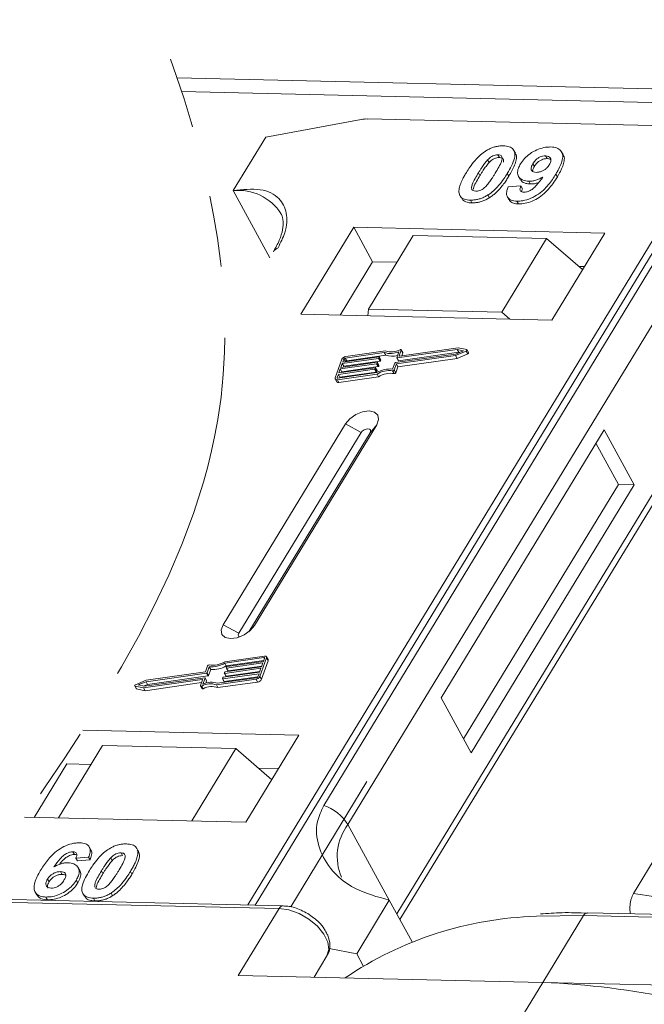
# Model space of a CAD drawing. Header units: millimetres. Extents: x 2145 to 3607, y 659 to 1692.
# Tile 76 of 85: x 3320 to 3349, y 1455 to 1500. Entities that reach past the tile are written whole.
import ezdxf

# ---------------------------------------------------------------- set-up
doc = ezdxf.new("R2010")
doc.units = ezdxf.units.MM
doc.linetypes.add('PHANTOM2', pattern=[31.75, 15.875, -3.175, 3.175, -3.175, 3.175, -3.175])

msp = doc.modelspace()

# ---------------------------------------------------------------- linework, layer by layer
at = {"color": 7, "linetype": 'Continuous', "lineweight": 15}
for p, q in [((3354.636, 1496.903), (3327.179, 1497.533)), ((3327.389, 1496.905), (3354.622, 1496.281)), ((3331.24, 1494.825), (3335.617, 1495.631)), ((3335.903, 1495.652), (3352.119, 1495.28)), ((3352.119, 1495.28), (3330.423, 1459.623)), ((3330.756, 1459.615), (3352.436, 1495.245)), ((3331.24, 1494.825), (3329.746, 1492.37)), ((3341.879, 1494.011), (3341.948, 1493.885)), ((3342.676, 1494.082), (3342.608, 1494.208)), ((3344.864, 1494.017), (3344.795, 1494.143)), ((3341.407, 1493.778), (3341.476, 1493.652)), ((3343.479, 1493.602), (3343.548, 1493.476)), ((3344.133, 1493.835), (3344.064, 1493.961)), ((3340.985, 1493.187), (3341.054, 1493.061)), ((3342.377, 1493.026), (3342.308, 1493.152)), ((3344.6, 1492.996), (3344.531, 1493.122)), ((3342.824, 1493.022), (3342.893, 1492.896)), ((3343.29, 1492.798), (3343.359, 1492.672)), ((3329.746, 1492.37), (3331.428, 1489.295)), ((3341.421, 1492.168), (3341.49, 1492.042)), ((3342.349, 1492.544), (3342.933, 1492.583)), ((3342.933, 1492.583), (3343.002, 1492.457)), ((3340.19, 1492.071), (3340.259, 1491.945)), ((3340.615, 1491.934), (3340.684, 1491.808)), ((3342.313, 1492.078), (3342.382, 1491.952)), ((3342.748, 1491.885), (3342.817, 1491.759)), ((3335.277, 1490.687), (3332.849, 1486.698)), ((3346.77, 1490.424), (3335.277, 1490.687)), ((3335.277, 1490.687), (3336.139, 1489.111)), ((3344.342, 1486.434), (3346.77, 1490.424)), ((3337.999, 1490.314), (3335.945, 1486.938)), ((3344.105, 1490.173), (3337.999, 1490.314)), ((3342.051, 1486.798), (3344.105, 1490.173)), ((3344.105, 1490.173), (3345.749, 1488.746)), ((3349.211, 1489.352), (3333.898, 1464.186)), ((3336.139, 1489.111), (3334.645, 1486.656)), ((3337.252, 1489.086), (3336.139, 1489.111)), ((3345.836, 1488.889), (3345.578, 1488.895)), ((3335.005, 1463.309), (3350.318, 1488.475)), ((3335.945, 1486.938), (3335.922, 1486.627)), ((3342.051, 1486.798), (3335.945, 1486.938)), ((3342.419, 1486.478), (3342.051, 1486.798)), ((3332.849, 1486.698), (3344.342, 1486.434)), ((3336.669, 1484.949), (3334.881, 1484.695)), ((3336.723, 1485.024), (3334.907, 1484.766)), ((3336.738, 1484.822), (3336.669, 1484.949)), ((3337.242, 1484.71), (3337.341, 1484.984)), ((3340.018, 1485.088), (3337.259, 1484.696)), ((3337.328, 1484.57), (3340.087, 1484.961)), ((3337.36, 1484.794), (3337.452, 1485.051)), ((3340.063, 1485.161), (3337.376, 1484.78)), ((3337.52, 1484.943), (3337.451, 1485.069)), ((3337.452, 1485.051), (3337.521, 1484.925)), ((3339.935, 1484.806), (3340.427, 1485.014)), ((3339.942, 1484.875), (3340.304, 1485.027)), ((3340.304, 1485.027), (3340.018, 1485.088)), ((3340.087, 1484.961), (3340.018, 1485.088)), ((3340.45, 1485.079), (3340.063, 1485.161)), ((3340.087, 1484.961), (3340.128, 1484.953)), ((3340.427, 1485.014), (3340.496, 1484.887)), ((3340.535, 1484.942), (3340.466, 1485.068)), ((3334.731, 1484.64), (3334.426, 1483.789)), ((3334.683, 1484.263), (3336.343, 1484.498)), ((3336.407, 1484.676), (3334.746, 1484.44)), ((3334.772, 1484.511), (3336.432, 1484.747)), ((3334.823, 1484.653), (3334.772, 1484.511)), ((3334.815, 1484.314), (3336.476, 1484.55)), ((3334.891, 1484.528), (3334.823, 1484.653)), ((3334.881, 1484.695), (3334.95, 1484.569)), ((3334.95, 1484.569), (3336.738, 1484.822)), ((3336.428, 1484.367), (3336.359, 1484.493)), ((3336.476, 1484.55), (3336.407, 1484.676)), ((3336.449, 1484.732), (3336.436, 1484.697)), ((3336.505, 1484.571), (3336.436, 1484.697)), ((3336.517, 1484.615), (3336.449, 1484.741)), ((3336.518, 1484.606), (3336.449, 1484.732)), ((3336.505, 1484.571), (3336.518, 1484.606)), ((3337.183, 1484.483), (3339.942, 1484.875)), ((3337.226, 1484.422), (3339.935, 1484.806)), ((3337.243, 1484.701), (3337.312, 1484.575)), ((3337.328, 1484.57), (3337.259, 1484.696)), ((3337.295, 1484.296), (3340.004, 1484.68)), ((3337.367, 1484.78), (3337.36, 1484.794)), ((3337.474, 1484.793), (3337.521, 1484.925)), ((3340.004, 1484.68), (3339.935, 1484.806)), ((3340.004, 1484.68), (3340.496, 1484.887)), ((3336.228, 1484.179), (3334.568, 1483.943)), ((3334.594, 1484.014), (3336.254, 1484.25)), ((3334.657, 1484.192), (3334.594, 1484.014)), ((3334.637, 1483.817), (3336.297, 1484.053)), ((3336.318, 1484.427), (3334.657, 1484.192)), ((3334.726, 1484.066), (3334.657, 1484.192)), ((3334.746, 1484.44), (3334.683, 1484.263)), ((3334.714, 1484.031), (3334.726, 1484.066)), ((3334.726, 1484.066), (3336.387, 1484.301)), ((3334.815, 1484.314), (3334.746, 1484.44)), ((3334.803, 1484.28), (3334.815, 1484.314)), ((3336.297, 1484.053), (3336.228, 1484.179)), ((3336.27, 1484.236), (3336.258, 1484.2)), ((3336.327, 1484.074), (3336.258, 1484.2)), ((3336.339, 1484.119), (3336.27, 1484.245)), ((3336.27, 1484.236), (3336.339, 1484.11)), ((3336.387, 1484.301), (3336.318, 1484.427)), ((3336.327, 1484.074), (3336.339, 1484.11)), ((3336.36, 1484.484), (3336.347, 1484.448)), ((3336.416, 1484.322), (3336.347, 1484.448)), ((3336.429, 1484.358), (3336.36, 1484.484)), ((3336.416, 1484.322), (3336.429, 1484.358)), ((3337.05, 1484.106), (3337.119, 1483.98)), ((3337.055, 1484.188), (3337.153, 1484.462)), ((3337.127, 1484.147), (3337.226, 1484.422)), ((3337.196, 1484.021), (3337.127, 1484.147)), ((3337.196, 1484.021), (3337.295, 1484.296)), ((3337.295, 1484.296), (3337.226, 1484.422)), ((3352.56, 1484.377), (3337.247, 1459.212)), ((3334.427, 1483.734), (3334.496, 1483.608)), ((3334.568, 1483.943), (3334.517, 1483.802)), ((3334.517, 1483.802), (3334.533, 1483.773)), ((3334.525, 1483.702), (3336.341, 1483.96)), ((3334.594, 1483.576), (3334.525, 1483.702)), ((3334.55, 1483.773), (3336.338, 1484.026)), ((3334.637, 1483.817), (3334.568, 1483.943)), ((3334.594, 1483.576), (3336.41, 1483.833)), ((3334.625, 1483.783), (3334.637, 1483.817)), ((3336.41, 1483.833), (3336.341, 1483.96)), ((3337.39, 1458.951), (3352.594, 1483.936)), ((3334.889, 1481.672), (3329.287, 1472.465)), ((3330.724, 1472.432), (3336.326, 1481.639)), ((3334.889, 1481.672), (3335.61, 1481.282)), ((3336.326, 1481.639), (3336.019, 1481.272)), ((3346.742, 1481.4), (3339.272, 1469.124)), ((3348.121, 1478.878), (3346.742, 1481.4)), ((3335.61, 1481.282), (3330.008, 1472.075)), ((3330.467, 1472.148), (3336.019, 1481.272)), ((3347.403, 1478.895), (3346.368, 1480.786)), ((3340.307, 1467.232), (3347.403, 1478.895)), ((3340.651, 1466.602), (3348.121, 1478.878)), ((3348.121, 1478.878), (3347.403, 1478.895)), ((3330.008, 1472.075), (3329.287, 1472.465)), ((3330.724, 1472.432), (3330.535, 1472.206)), ((3331.18, 1471.032), (3329.364, 1470.774)), ((3331.155, 1470.961), (3329.367, 1470.707)), ((3331.181, 1470.913), (3331.155, 1470.961)), ((3331.347, 1470.873), (3331.278, 1471)), ((3328.578, 1470.586), (3328.479, 1470.311)), ((3328.65, 1470.545), (3328.551, 1470.271)), ((3328.719, 1470.419), (3328.65, 1470.545)), ((3329.436, 1470.581), (3329.367, 1470.707)), ((3329.387, 1470.306), (3331.047, 1470.542)), ((3329.434, 1470.498), (3329.447, 1470.533)), ((3329.436, 1470.581), (3331.149, 1470.824)), ((3331.111, 1470.719), (3329.451, 1470.483)), ((3329.476, 1470.554), (3331.137, 1470.79)), ((3329.52, 1470.357), (3331.06, 1470.576)), ((3330.973, 1470.093), (3331.279, 1470.945)), ((3331.042, 1469.967), (3331.348, 1470.819)), ((3331.047, 1470.542), (3331.111, 1470.719)), ((3331.137, 1470.79), (3331.188, 1470.932)), ((3331.279, 1470.945), (3331.348, 1470.819)), ((3328.522, 1470.25), (3325.763, 1469.858)), ((3328.479, 1470.311), (3325.77, 1469.927)), ((3325.832, 1469.732), (3328.591, 1470.124)), ((3328.591, 1470.124), (3328.522, 1470.25)), ((3328.62, 1470.145), (3328.551, 1470.271)), ((3328.62, 1470.145), (3328.719, 1470.419)), ((3330.933, 1470.222), (3329.273, 1469.987)), ((3329.298, 1470.058), (3330.958, 1470.293)), ((3329.342, 1469.86), (3330.881, 1470.079)), ((3329.345, 1470.249), (3329.358, 1470.285)), ((3329.345, 1470.24), (3329.414, 1470.114)), ((3331.022, 1470.471), (3329.362, 1470.235)), ((3329.431, 1470.109), (3329.362, 1470.235)), ((3329.431, 1470.109), (3330.971, 1470.327)), ((3329.435, 1470.488), (3329.504, 1470.362)), ((3329.52, 1470.357), (3329.451, 1470.483)), ((3330.882, 1470.08), (3330.933, 1470.222)), ((3330.958, 1470.293), (3331.022, 1470.471)), ((3331.042, 1469.967), (3330.973, 1470.093)), ((3325.239, 1469.665), (3325.308, 1469.539)), ((3325.254, 1469.654), (3325.642, 1469.572)), ((3325.323, 1469.528), (3325.254, 1469.654)), ((3325.77, 1469.927), (3325.278, 1469.72)), ((3325.763, 1469.858), (3325.401, 1469.706)), ((3325.401, 1469.706), (3325.686, 1469.646)), ((3325.642, 1469.572), (3328.329, 1469.954)), ((3325.646, 1469.654), (3325.832, 1469.732)), ((3325.686, 1469.646), (3328.446, 1470.037)), ((3325.711, 1469.446), (3328.3, 1469.814)), ((3325.832, 1469.732), (3325.763, 1469.858)), ((3328.345, 1469.939), (3328.253, 1469.682)), ((3328.254, 1469.664), (3328.322, 1469.538)), ((3328.376, 1469.534), (3328.307, 1469.66)), ((3328.342, 1469.93), (3328.329, 1469.954)), ((3328.462, 1470.023), (3328.364, 1469.749)), ((3328.531, 1469.906), (3328.462, 1470.032)), ((3328.531, 1469.897), (3328.462, 1470.023)), ((3328.494, 1469.792), (3328.531, 1469.897)), ((3328.981, 1469.71), (3330.798, 1469.968)), ((3329.05, 1469.584), (3328.981, 1469.71)), ((3329.035, 1469.785), (3330.823, 1470.038)), ((3329.05, 1469.584), (3330.867, 1469.841)), ((3329.256, 1470.001), (3329.269, 1470.037)), ((3329.256, 1469.992), (3329.325, 1469.866)), ((3329.342, 1469.86), (3329.273, 1469.987)), ((3330.798, 1469.968), (3330.867, 1469.841)), ((3325.323, 1469.528), (3325.711, 1469.446)), ((3325.711, 1469.446), (3325.642, 1469.572)), ((3339.272, 1469.124), (3340.651, 1466.602)), ((3332.764, 1467.406), (3322.864, 1467.633)), ((3330.336, 1463.416), (3332.764, 1467.406)), ((3323.769, 1466.928), (3321.753, 1463.613)), ((3323.769, 1466.928), (3329.875, 1466.788)), ((3327.858, 1463.473), (3329.875, 1466.788)), ((3329.875, 1466.788), (3331.519, 1465.361)), ((3322.133, 1466.094), (3320.639, 1463.639)), ((3323.246, 1466.068), (3322.133, 1466.094)), ((3331.83, 1465.871), (3330.906, 1465.893)), ((3335.878, 1465.28), (3332.385, 1459.541)), ((3320.188, 1463.649), (3330.336, 1463.416)), ((3335.005, 1463.309), (3336.902, 1459.843)), ((3322.408, 1462.063), (3322.477, 1461.937)), ((3323.23, 1462.151), (3323.161, 1462.278)), ((3324.612, 1462.013), (3324.681, 1461.887)), ((3325.292, 1462.274), (3325.286, 1462.285)), ((3325.364, 1462.154), (3325.433, 1462.028)), ((3348.087, 1460.141), (3349.208, 1461.982)), ((3323.126, 1461.812), (3322.542, 1461.773)), ((3322.542, 1461.773), (3322.611, 1461.647)), ((3322.611, 1461.647), (3323.195, 1461.686)), ((3323.126, 1461.812), (3323.195, 1461.686)), ((3324.209, 1461.653), (3324.14, 1461.779)), ((3321.843, 1461.151), (3321.912, 1461.025)), ((3322.721, 1461.205), (3322.652, 1461.331)), ((3323.717, 1461.186), (3323.786, 1461.06)), ((3325.043, 1461.156), (3325.112, 1461.03)), ((3321.244, 1460.806), (3321.313, 1460.68)), ((3322.564, 1460.765), (3322.633, 1460.639)), ((3320.679, 1460.215), (3320.748, 1460.089)), ((3322.866, 1460.149), (3322.935, 1460.023)), ((3324.154, 1460.17), (3324.223, 1460.043)), ((3317.445, 1459.792), (3331.854, 1459.461)), ((3332.036, 1459.586), (3317.536, 1459.918)), ((3321.173, 1459.985), (3321.242, 1459.859)), ((3323.348, 1459.935), (3323.416, 1459.809)), ((3336.902, 1459.843), (3335.408, 1457.387)), ((3336.902, 1459.843), (3337.944, 1457.937)), ((3331.854, 1459.461), (3329.986, 1456.392)), ((3380.163, 1458.481), (3345.98, 1459.266)), ((3343.638, 1459.103), (3345.797, 1459.141)), ((3343.93, 1456.072), (3345.797, 1459.141)), ((3345.797, 1459.141), (3379.98, 1458.357)), ((3334.145, 1457.629), (3335.408, 1457.387)), ((3334.047, 1457.285), (3333.455, 1456.312)), ((3333.455, 1456.312), (3334.047, 1457.285)), ((3335.408, 1457.387), (3335.707, 1456.84)), ((3329.986, 1456.392), (3343.93, 1456.072)), ((3343.93, 1456.072), (3342.249, 1453.31)), ((3357.873, 1455.752), (3343.93, 1456.072))]:
    msp.add_line(p, q, dxfattribs=at)
at = {"color": 7, "linetype": 'Continuous', "lineweight": 15, "flags": 128}
for points in [[(3337.398, 1485.073), (3337.41, 1485.078), (3337.421, 1485.08), (3337.432, 1485.08), (3337.441, 1485.078), (3337.448, 1485.073), (3337.452, 1485.067), (3337.453, 1485.059), (3337.452, 1485.051)], [(3340.45, 1485.079), (3340.46, 1485.075), (3340.466, 1485.069), (3340.468, 1485.06), (3340.467, 1485.05), (3340.461, 1485.04), (3340.452, 1485.03), (3340.44, 1485.021), (3340.427, 1485.014)], [(3340.496, 1484.887), (3340.509, 1484.894), (3340.521, 1484.903), (3340.53, 1484.914), (3340.535, 1484.924), (3340.537, 1484.934), (3340.535, 1484.942)], [(3336.343, 1484.498), (3336.347, 1484.499), (3336.351, 1484.498), (3336.355, 1484.497), (3336.357, 1484.495), (3336.359, 1484.493), (3336.36, 1484.49), (3336.36, 1484.487), (3336.36, 1484.484)], [(3336.432, 1484.747), (3336.437, 1484.747), (3336.44, 1484.746), (3336.444, 1484.745), (3336.447, 1484.744), (3336.448, 1484.741), (3336.449, 1484.739), (3336.45, 1484.735), (3336.449, 1484.732)], [(3337.259, 1484.696), (3337.255, 1484.695), (3337.251, 1484.696), (3337.247, 1484.697), (3337.245, 1484.699), (3337.243, 1484.701), (3337.242, 1484.704), (3337.242, 1484.707), (3337.242, 1484.71)], [(3337.376, 1484.78), (3337.372, 1484.779), (3337.368, 1484.78), (3337.364, 1484.781), (3337.362, 1484.783), (3337.36, 1484.785), (3337.359, 1484.788), (3337.359, 1484.791), (3337.36, 1484.794)], [(3336.254, 1484.25), (3336.258, 1484.25), (3336.262, 1484.25), (3336.266, 1484.249), (3336.268, 1484.247), (3336.27, 1484.245), (3336.271, 1484.242), (3336.271, 1484.239), (3336.27, 1484.236)], [(3334.525, 1483.702), (3334.499, 1483.7), (3334.475, 1483.702), (3334.455, 1483.709), (3334.439, 1483.719), (3334.427, 1483.733), (3334.421, 1483.749), (3334.421, 1483.768), (3334.426, 1483.789)], [(3334.517, 1483.802), (3334.516, 1483.795), (3334.516, 1483.788), (3334.518, 1483.783), (3334.522, 1483.778), (3334.527, 1483.775), (3334.534, 1483.773), (3334.542, 1483.772), (3334.55, 1483.773)], [(3336.326, 1481.639), (3336.414, 1481.875), (3336.38, 1482.078), (3336.228, 1482.216), (3335.981, 1482.269), (3335.678, 1482.229), (3335.364, 1482.101), (3335.087, 1481.905), (3334.889, 1481.672)], [(3336.019, 1481.272), (3336.044, 1481.34), (3336.035, 1481.397), (3335.991, 1481.437), (3335.921, 1481.452), (3335.835, 1481.441), (3335.745, 1481.404), (3335.666, 1481.348), (3335.61, 1481.282)], [(3329.287, 1472.465), (3329.199, 1472.229), (3329.233, 1472.026), (3329.385, 1471.888), (3329.632, 1471.835), (3329.935, 1471.875), (3330.249, 1472.003), (3330.526, 1472.198), (3330.724, 1472.432)], [(3330.008, 1472.075), (3329.983, 1472.008), (3329.992, 1471.95), (3330.036, 1471.91), (3330.04, 1471.908)], [(3331.188, 1470.932), (3331.189, 1470.938), (3331.189, 1470.945), (3331.187, 1470.95), (3331.183, 1470.955), (3331.178, 1470.958), (3331.171, 1470.96), (3331.163, 1470.961), (3331.155, 1470.961)], [(3331.18, 1471.032), (3331.206, 1471.033), (3331.23, 1471.031), (3331.25, 1471.024), (3331.266, 1471.014), (3331.277, 1471), (3331.283, 1470.984), (3331.284, 1470.965), (3331.279, 1470.945)], [(3329.451, 1470.483), (3329.447, 1470.483), (3329.443, 1470.483), (3329.439, 1470.484), (3329.437, 1470.486), (3329.435, 1470.488), (3329.434, 1470.491), (3329.434, 1470.494), (3329.434, 1470.498)], [(3329.362, 1470.235), (3329.357, 1470.235), (3329.353, 1470.235), (3329.35, 1470.236), (3329.347, 1470.238), (3329.345, 1470.24), (3329.344, 1470.243), (3329.344, 1470.246), (3329.345, 1470.249)], [(3325.254, 1469.654), (3325.245, 1469.658), (3325.239, 1469.665), (3325.237, 1469.673), (3325.238, 1469.683), (3325.244, 1469.693), (3325.253, 1469.704), (3325.265, 1469.713), (3325.278, 1469.72)], [(3328.307, 1469.66), (3328.295, 1469.655), (3328.283, 1469.653), (3328.273, 1469.653), (3328.264, 1469.655), (3328.257, 1469.66), (3328.253, 1469.666), (3328.251, 1469.674), (3328.253, 1469.682)], [(3328.329, 1469.954), (3328.333, 1469.954), (3328.337, 1469.953), (3328.34, 1469.952), (3328.343, 1469.951), (3328.345, 1469.948), (3328.346, 1469.946), (3328.346, 1469.942), (3328.345, 1469.939)], [(3328.446, 1470.037), (3328.45, 1470.038), (3328.454, 1470.037), (3328.457, 1470.036), (3328.46, 1470.035), (3328.462, 1470.032), (3328.463, 1470.03), (3328.463, 1470.026), (3328.462, 1470.023)], [(3329.273, 1469.987), (3329.268, 1469.986), (3329.264, 1469.987), (3329.261, 1469.988), (3329.258, 1469.989), (3329.256, 1469.992), (3329.255, 1469.995), (3329.255, 1469.998), (3329.256, 1470.001)], [(3328.322, 1469.538), (3328.326, 1469.534), (3328.333, 1469.529), (3328.342, 1469.527), (3328.352, 1469.527), (3328.364, 1469.529), (3328.376, 1469.534)], [(3331.854, 1459.461), (3332.3, 1459.397), (3332.768, 1459.23), (3333.216, 1458.975), (3333.607, 1458.652), (3333.906, 1458.291), (3334.087, 1457.922), (3334.136, 1457.577), (3334.047, 1457.285)]]:
    msp.add_lwpolyline(points, dxfattribs=at)
at = {"color": 7, "linetype": 'Continuous', "lineweight": 15}
for centre, radius, start, end in [((3335.863, 1494.248), 1.404, 88.3644, 100.0749), ((3329.986, 1490.062), 2.32, 32.7281, 95.9449), ((3332.004, 1489.308), 0.486, 114.0472, 148.0355), ((3336.96, 1485.808), 0.907, 251.2927, 294.8085), ((3337.005, 1485.792), 0.819, 249.8549, 298.6145), ((3337.501, 1484.933), 0.0214, 336.1246, 26.8104), ((3334.936, 1484.539), 0.229, 97.4207, 153.8527), ((3334.891, 1484.619), 0.0762, 97.4207, 153.8527), ((3334.961, 1484.492), 0.0769, 97.5763, 152.4403), ((3336.402, 1484.713), 0.0381, 277.4207, 333.8527), ((3336.471, 1484.587), 0.0381, 277.4207, 333.8527), ((3336.508, 1484.61), 0.011, 336.9348, 26.0002), ((3337.02, 1485.625), 0.85, 250.6487, 287.8017), ((3337.324, 1484.584), 0.0149, 216.6597, 287.1115), ((3336.223, 1484.217), 0.0381, 277.4207, 333.8527), ((3336.292, 1484.091), 0.0381, 277.4207, 333.8527), ((3336.313, 1484.465), 0.0381, 277.4207, 333.8527), ((3336.941, 1483.02), 1.173, 84.4424, 120.9301), ((3336.329, 1484.114), 0.011, 336.9348, 26.0002), ((3336.884, 1483.122), 0.998, 80.3986, 122.9491), ((3336.382, 1484.339), 0.0381, 277.4207, 333.8527), ((3336.418, 1484.362), 0.011, 336.9348, 26.0002), ((3337.061, 1484.179), 0.0736, 261.7629, 334.647), ((3337.187, 1484.445), 0.0381, 97.4207, 153.8527), ((3334.567, 1483.661), 0.0892, 216.6597, 287.1115), ((3336.953, 1482.996), 0.998, 80.3986, 122.9491), ((3337.13, 1484.053), 0.0736, 261.7629, 334.647), ((3328.644, 1470.554), 0.0736, 81.7629, 154.647), ((3328.764, 1471.713), 1.173, 264.4424, 300.9301), ((3328.821, 1471.611), 0.998, 260.3986, 302.9491), ((3328.833, 1471.587), 1.173, 264.4424, 300.9301), ((3329.481, 1470.516), 0.0381, 97.4207, 153.8527), ((3331.287, 1470.844), 0.0661, 336.9348, 26.0002), ((3328.517, 1470.288), 0.0381, 277.4207, 333.8527), ((3328.586, 1470.162), 0.0381, 277.4207, 333.8527), ((3329.303, 1470.02), 0.0381, 97.4207, 153.8527), ((3329.392, 1470.268), 0.0381, 97.4207, 153.8527), ((3329.426, 1470.123), 0.0149, 216.6597, 287.1115), ((3329.515, 1470.371), 0.0149, 216.6597, 287.1115), ((3330.768, 1470.194), 0.229, 277.4207, 333.8527), ((3330.813, 1470.114), 0.0762, 277.4207, 333.8527), ((3328.699, 1468.941), 0.819, 69.8549, 118.6145), ((3328.744, 1468.925), 0.907, 71.2927, 114.8085), ((3328.768, 1468.815), 0.819, 69.8549, 118.6145), ((3328.521, 1469.901), 0.011, 336.9348, 26.0002), ((3329.337, 1469.875), 0.0149, 216.6597, 287.1115), ((3330.837, 1470.068), 0.229, 277.4207, 333.8527), ((3325.326, 1469.549), 0.0212, 210.2186, 262.8226), ((3333.255, 1462.237), 2.052, 31.4947, 71.765), ((3336.951, 1461.846), 2.434, 143.0587, 202.974), ((3332.046, 1459.375), 0.21, 92.0598, 156.0028), ((3345.997, 1459.045), 0.221, 94.3757, 154.3004), ((3344.106, 1442.637), 16.472, 91.6287, 124.0831), ((3342.353, 1418.216), 37.889, 68.9709, 87.6149)]:
    msp.add_arc(centre, radius, start, end, dxfattribs=at)
at = {"color": 3, "linetype": 'PHANTOM2', "lineweight": 9, "ltscale": 1.030123}
msp.add_spline([(3318.475, 1516.116), (3329.048, 1481.878), (3305.383, 1437.068), (3315.956, 1402.83)], degree=3, dxfattribs=at)
at = {"color": 7, "linetype": 'Continuous', "lineweight": 15}
for points, knots in [([(3341.321, 1494.186), (3341.372, 1494.216), (3341.474, 1494.277), (3341.639, 1494.346), (3341.805, 1494.393), (3341.941, 1494.414), (3342.048, 1494.421), (3342.101, 1494.421), (3342.128, 1494.421)], [0, 0, 0, 0, 0.193776, 0.3936, 0.587864, 0.788908, 0.894169, 1, 1, 1, 1]), ([(3342.128, 1494.421), (3342.221, 1494.412), (3342.409, 1494.395), (3342.588, 1494.268), (3342.673, 1494.083), (3342.63, 1493.71), (3342.445, 1493.389), (3342.308, 1493.152)], [0, 0, 0, 0, 0.147566, 0.296688, 0.431278, 0.580404, 1, 1, 1, 1]), ([(3340.432, 1493.2), (3340.484, 1493.282), (3340.601, 1493.468), (3340.85, 1493.791), (3341.109, 1494.048), (3341.3, 1494.173), (3341.321, 1494.186)], [0, 0, 0, 0, 0.236731, 0.537555, 0.949668, 1, 1, 1, 1]), ([(3341.407, 1493.778), (3341.45, 1493.82), (3341.519, 1493.888), (3341.644, 1493.964), (3341.757, 1494.002), (3341.834, 1494.011), (3341.874, 1494.011), (3341.879, 1494.011)], [0, 0, 0, 0, 0.334804, 0.542561, 0.750382, 0.970721, 1, 1, 1, 1]), ([(3341.879, 1494.011), (3341.917, 1494.007), (3341.987, 1493.999), (3342.053, 1493.95), (3342.079, 1493.858), (3342.046, 1493.688), (3341.923, 1493.446), (3341.814, 1493.262), (3341.759, 1493.169)], [0, 0, 0, 0, 0.1046136, 0.1888141, 0.2735119, 0.444127, 0.7194809, 1, 1, 1, 1]), ([(3342.377, 1493.026), (3342.425, 1493.108), (3342.576, 1493.363), (3342.72, 1493.701), (3342.743, 1493.978), (3342.681, 1494.054), (3342.664, 1494.075)], [0, 0, 0, 0, 0.220552, 0.687786, 0.91457, 1, 1, 1, 1]), ([(3342.911, 1493.591), (3342.967, 1493.673), (3343.079, 1493.839), (3343.341, 1494.069), (3343.653, 1494.246), (3343.991, 1494.359), (3344.196, 1494.367), (3344.302, 1494.371)], [0, 0, 0, 0, 0.197927, 0.397728, 0.597413, 0.790584, 1, 1, 1, 1]), ([(3344.302, 1494.371), (3344.395, 1494.362), (3344.583, 1494.345), (3344.766, 1494.214), (3344.861, 1494.022), (3344.834, 1493.69), (3344.683, 1493.377), (3344.553, 1493.159), (3344.531, 1493.122)], [0, 0, 0, 0, 0.148288, 0.2977445, 0.4437132, 0.6077915, 0.9347078, 1, 1, 1, 1]), ([(3344.6, 1492.996), (3344.648, 1493.078), (3344.793, 1493.325), (3344.921, 1493.659), (3344.929, 1493.923), (3344.866, 1493.995), (3344.853, 1494.01)], [0, 0, 0, 0, 0.227122, 0.68486, 0.934898, 1, 1, 1, 1]), ([(3340.985, 1493.187), (3341.01, 1493.228), (3341.061, 1493.31), (3341.132, 1493.421), (3341.2, 1493.519), (3341.263, 1493.606), (3341.329, 1493.693), (3341.381, 1493.75), (3341.407, 1493.778)], [0, 0, 0, 0, 0.205942, 0.411959, 0.558149, 0.704502, 0.851801, 1, 1, 1, 1]), ([(3341.054, 1493.061), (3341.079, 1493.102), (3341.13, 1493.184), (3341.201, 1493.295), (3341.269, 1493.393), (3341.332, 1493.48), (3341.398, 1493.567), (3341.45, 1493.624), (3341.476, 1493.652)], [0, 0, 0, 0, 0.2059417, 0.4119594, 0.558149, 0.7045024, 0.8518015, 1, 1, 1, 1]), ([(3341.476, 1493.652), (3341.519, 1493.694), (3341.588, 1493.762), (3341.713, 1493.838), (3341.826, 1493.876), (3341.903, 1493.885), (3341.943, 1493.885), (3341.948, 1493.885)], [0, 0, 0, 0, 0.334804, 0.542561, 0.750382, 0.970721, 1, 1, 1, 1]), ([(3341.948, 1493.885), (3341.986, 1493.881), (3342.056, 1493.873), (3342.121, 1493.824), (3342.145, 1493.756), (3342.132, 1493.703), (3342.126, 1493.676)], [0, 0, 0, 0, 0.293658, 0.530016, 0.767769, 1, 1, 1, 1]), ([(3343.29, 1492.798), (3343.197, 1492.808), (3343.011, 1492.828), (3342.84, 1492.966), (3342.762, 1493.158), (3342.795, 1493.378), (3342.876, 1493.527), (3342.911, 1493.591)], [0, 0, 0, 0, 0.2101886, 0.4217733, 0.6236035, 0.8370344, 1, 1, 1, 1]), ([(3343.632, 1493.205), (3343.586, 1493.21), (3343.499, 1493.219), (3343.417, 1493.279), (3343.386, 1493.361), (3343.407, 1493.473), (3343.452, 1493.554), (3343.479, 1493.602)], [0, 0, 0, 0, 0.213937, 0.398075, 0.583091, 0.751666, 1, 1, 1, 1]), ([(3343.479, 1493.602), (3343.514, 1493.655), (3343.57, 1493.74), (3343.69, 1493.849), (3343.809, 1493.913), (3343.939, 1493.956), (3344.019, 1493.959), (3344.064, 1493.961)], [0, 0, 0, 0, 0.2913202, 0.4655393, 0.6416315, 0.798664, 1, 1, 1, 1]), ([(3343.548, 1493.476), (3343.583, 1493.529), (3343.639, 1493.614), (3343.759, 1493.723), (3343.878, 1493.787), (3344.008, 1493.83), (3344.088, 1493.833), (3344.133, 1493.835)], [0, 0, 0, 0, 0.29132, 0.465539, 0.641632, 0.798664, 1, 1, 1, 1]), ([(3344.231, 1493.55), (3344.198, 1493.501), (3344.143, 1493.419), (3344.018, 1493.317), (3343.89, 1493.252), (3343.755, 1493.209), (3343.673, 1493.207), (3343.632, 1493.205)], [0, 0, 0, 0, 0.267394, 0.447214, 0.627122, 0.813065, 1, 1, 1, 1]), ([(3344.064, 1493.961), (3344.11, 1493.956), (3344.203, 1493.945), (3344.285, 1493.87), (3344.318, 1493.771), (3344.291, 1493.658), (3344.25, 1493.584), (3344.231, 1493.55)], [0, 0, 0, 0, 0.207955, 0.420406, 0.62732, 0.827707, 1, 1, 1, 1]), ([(3344.133, 1493.835), (3344.181, 1493.831), (3344.254, 1493.825), (3344.292, 1493.786), (3344.306, 1493.773)], [0, 0, 0, 0, 0.652821, 1, 1, 1, 1]), ([(3340.111, 1492.201), (3340.103, 1492.235), (3340.087, 1492.304), (3340.098, 1492.451), (3340.147, 1492.641), (3340.238, 1492.849), (3340.335, 1493.036), (3340.4, 1493.145), (3340.432, 1493.2)], [0, 0, 0, 0, 0.1184406, 0.2393457, 0.4595932, 0.6849248, 0.8422399, 1, 1, 1, 1]), ([(3340.864, 1492.343), (3340.818, 1492.349), (3340.743, 1492.359), (3340.684, 1492.415), (3340.666, 1492.511), (3340.702, 1492.681), (3340.827, 1492.921), (3340.932, 1493.098), (3340.985, 1493.187)], [0, 0, 0, 0, 0.12537, 0.20229, 0.279179, 0.464758, 0.730582, 1, 1, 1, 1]), ([(3341.759, 1493.169), (3341.733, 1493.129), (3341.683, 1493.047), (3341.611, 1492.936), (3341.543, 1492.837), (3341.48, 1492.75), (3341.413, 1492.662), (3341.361, 1492.605), (3341.335, 1492.577)], [0, 0, 0, 0, 0.20527, 0.410616, 0.55715, 0.703844, 0.851471, 1, 1, 1, 1]), ([(3342.308, 1493.152), (3342.257, 1493.07), (3342.14, 1492.884), (3341.895, 1492.567), (3341.639, 1492.311), (3341.449, 1492.187), (3341.421, 1492.168)], [0, 0, 0, 0, 0.237281, 0.538591, 0.932677, 1, 1, 1, 1]), ([(3344.531, 1493.122), (3344.479, 1493.041), (3344.323, 1492.794), (3344.05, 1492.455), (3343.661, 1492.147), (3343.299, 1491.967), (3342.981, 1491.889), (3342.81, 1491.886), (3342.748, 1491.885)], [0, 0, 0, 0, 0.142337, 0.429127, 0.589943, 0.751205, 0.909895, 1, 1, 1, 1]), ([(3343.465, 1493.255), (3343.468, 1493.281), (3343.475, 1493.351), (3343.519, 1493.428), (3343.548, 1493.476)], [0, 0, 0, 0, 0.366323, 1, 1, 1, 1]), ([(3340.756, 1492.429), (3340.761, 1492.462), (3340.775, 1492.578), (3340.899, 1492.795), (3341.002, 1492.972), (3341.054, 1493.061)], [0, 0, 0, 0, 0.166989, 0.580698, 1, 1, 1, 1]), ([(3341.49, 1492.042), (3341.539, 1492.075), (3341.636, 1492.141), (3341.799, 1492.28), (3341.972, 1492.458), (3342.133, 1492.659), (3342.267, 1492.849), (3342.34, 1492.967), (3342.377, 1493.026)], [0, 0, 0, 0, 0.118595, 0.239509, 0.447458, 0.659935, 0.829685, 1, 1, 1, 1]), ([(3342.817, 1491.759), (3342.917, 1491.763), (3343.119, 1491.77), (3343.454, 1491.88), (3343.784, 1492.058), (3344.161, 1492.372), (3344.415, 1492.701), (3344.562, 1492.936), (3344.6, 1492.996)], [0, 0, 0, 0, 0.14324, 0.28761, 0.430449, 0.591135, 0.89544, 1, 1, 1, 1]), ([(3342.905, 1492.903), (3342.918, 1492.873), (3342.96, 1492.778), (3343.122, 1492.693), (3343.288, 1492.678), (3343.359, 1492.672)], [0, 0, 0, 0, 0.20752, 0.66568, 1, 1, 1, 1]), ([(3343.067, 1492.293), (3343.108, 1492.295), (3343.19, 1492.3), (3343.336, 1492.358), (3343.501, 1492.46), (3343.715, 1492.681), (3343.845, 1492.865), (3343.934, 1492.992)], [0, 0, 0, 0, 0.112015, 0.224355, 0.367768, 0.565827, 1, 1, 1, 1]), ([(3343.934, 1492.992), (3343.883, 1492.963), (3343.778, 1492.904), (3343.64, 1492.852), (3343.529, 1492.822), (3343.448, 1492.807), (3343.368, 1492.799), (3343.316, 1492.798), (3343.29, 1492.798)], [0, 0, 0, 0, 0.2434912, 0.4962659, 0.6182099, 0.7417038, 0.8701584, 1, 1, 1, 1]), ([(3343.359, 1492.672), (3343.408, 1492.673), (3343.509, 1492.675), (3343.641, 1492.705), (3343.719, 1492.732), (3343.741, 1492.739)], [0, 0, 0, 0, 0.409454, 0.83528, 1, 1, 1, 1]), ([(3331.806, 1489.751), (3331.924, 1489.986), (3332.226, 1490.586), (3332.238, 1491.381), (3331.883, 1492.085), (3331.068, 1492.501), (3330.185, 1492.413), (3329.746, 1492.37)], [0, 0, 0, 0, 0.125713, 0.321276, 0.524466, 0.763484, 1, 1, 1, 1]), ([(3340.615, 1491.934), (3340.567, 1491.937), (3340.472, 1491.941), (3340.346, 1491.972), (3340.239, 1492.023), (3340.172, 1492.086), (3340.131, 1492.147), (3340.118, 1492.183), (3340.111, 1492.201)], [0, 0, 0, 0, 0.192635, 0.388697, 0.582015, 0.783044, 0.890959, 1, 1, 1, 1]), ([(3341.421, 1492.168), (3341.371, 1492.138), (3341.268, 1492.077), (3341.103, 1492.009), (3340.937, 1491.961), (3340.801, 1491.941), (3340.694, 1491.934), (3340.641, 1491.934), (3340.615, 1491.934)], [0, 0, 0, 0, 0.193769, 0.393564, 0.587886, 0.789131, 0.894283, 1, 1, 1, 1]), ([(3341.335, 1492.577), (3341.293, 1492.535), (3341.224, 1492.467), (3341.1, 1492.392), (3340.988, 1492.353), (3340.91, 1492.344), (3340.87, 1492.343), (3340.864, 1492.343)], [0, 0, 0, 0, 0.333678, 0.540413, 0.747264, 0.961209, 1, 1, 1, 1]), ([(3342.748, 1491.885), (3342.654, 1491.894), (3342.485, 1491.911), (3342.328, 1492.027), (3342.258, 1492.203), (3342.287, 1492.388), (3342.336, 1492.511), (3342.349, 1492.544)], [0, 0, 0, 0, 0.242788, 0.438865, 0.634801, 0.900936, 1, 1, 1, 1]), ([(3342.933, 1492.583), (3342.913, 1492.534), (3342.882, 1492.458), (3342.893, 1492.368), (3342.939, 1492.319), (3343.003, 1492.297), (3343.05, 1492.294), (3343.067, 1492.293)], [0, 0, 0, 0, 0.344714, 0.529059, 0.714209, 0.892196, 1, 1, 1, 1]), ([(3342.963, 1492.316), (3342.965, 1492.342), (3342.969, 1492.387), (3342.992, 1492.436), (3343.002, 1492.457)], [0, 0, 0, 0, 0.569737, 1, 1, 1, 1]), ([(3340.262, 1491.947), (3340.274, 1491.934), (3340.31, 1491.894), (3340.401, 1491.851), (3340.507, 1491.823), (3340.604, 1491.811), (3340.657, 1491.809), (3340.684, 1491.808)], [0, 0, 0, 0, 0.143925, 0.415852, 0.697483, 0.848301, 1, 1, 1, 1]), ([(3340.684, 1491.808), (3340.732, 1491.808), (3340.831, 1491.809), (3340.989, 1491.832), (3341.155, 1491.877), (3341.295, 1491.934), (3341.407, 1491.992), (3341.463, 1492.025), (3341.49, 1492.042)], [0, 0, 0, 0, 0.193594, 0.390501, 0.584817, 0.78683, 0.892868, 1, 1, 1, 1]), ([(3342.386, 1491.954), (3342.421, 1491.907), (3342.49, 1491.814), (3342.664, 1491.767), (3342.778, 1491.761), (3342.817, 1491.759)], [0, 0, 0, 0, 0.415852, 0.802138, 1, 1, 1, 1]), ([(3331.93, 1491.314), (3331.941, 1491.299), (3332.01, 1491.206), (3332.046, 1491.002), (3332.03, 1490.597), (3331.896, 1490.116), (3331.69, 1489.745), (3331.59, 1489.564)], [0, 0, 0, 0, 0.054359, 0.333223, 0.559722, 0.78604, 1, 1, 1, 1]), ([(3333.898, 1464.186), (3333.786, 1463.94), (3333.501, 1463.31), (3333.611, 1462.293), (3334.168, 1461.218), (3335.259, 1460.299), (3336.356, 1459.994), (3336.902, 1459.843)], [0, 0, 0, 0, 0.125713, 0.321276, 0.524466, 0.763484, 1, 1, 1, 1]), ([(3320.944, 1461.234), (3320.996, 1461.315), (3321.152, 1461.562), (3321.425, 1461.901), (3321.815, 1462.209), (3322.177, 1462.389), (3322.494, 1462.467), (3322.665, 1462.47), (3322.728, 1462.471)], [0, 0, 0, 0, 0.142337, 0.429127, 0.589943, 0.751205, 0.909895, 1, 1, 1, 1]), ([(3322.728, 1462.471), (3322.821, 1462.462), (3322.991, 1462.446), (3323.147, 1462.328), (3323.216, 1462.154), (3323.189, 1461.97), (3323.14, 1461.847), (3323.126, 1461.812)], [0, 0, 0, 0, 0.2426908, 0.4390024, 0.635006, 0.8950587, 1, 1, 1, 1]), ([(3324.054, 1462.188), (3324.105, 1462.218), (3324.207, 1462.279), (3324.372, 1462.347), (3324.538, 1462.395), (3324.674, 1462.415), (3324.781, 1462.422), (3324.834, 1462.422), (3324.861, 1462.422)], [0, 0, 0, 0, 0.193776, 0.3936, 0.587864, 0.788908, 0.894169, 1, 1, 1, 1]), ([(3324.861, 1462.422), (3324.908, 1462.419), (3325.003, 1462.414), (3325.129, 1462.384), (3325.237, 1462.334), (3325.304, 1462.27), (3325.344, 1462.208), (3325.358, 1462.173), (3325.364, 1462.154)], [0, 0, 0, 0, 0.192627, 0.388684, 0.582013, 0.783201, 0.891038, 1, 1, 1, 1]), ([(3322.408, 1462.063), (3322.367, 1462.061), (3322.285, 1462.056), (3322.138, 1461.997), (3321.972, 1461.894), (3321.759, 1461.673), (3321.63, 1461.489), (3321.541, 1461.364)], [0, 0, 0, 0, 0.112049, 0.22438, 0.370115, 0.570276, 1, 1, 1, 1]), ([(3321.787, 1461.482), (3321.787, 1461.482), (3321.843, 1461.559), (3321.946, 1461.679), (3322.124, 1461.825), (3322.275, 1461.903), (3322.397, 1461.935), (3322.454, 1461.937), (3322.477, 1461.937)], [0, 0, 0, 0, 0.000071, 0.368569, 0.571075, 0.774891, 0.911654, 1, 1, 1, 1]), ([(3322.542, 1461.773), (3322.562, 1461.821), (3322.594, 1461.896), (3322.583, 1461.986), (3322.537, 1462.037), (3322.472, 1462.059), (3322.425, 1462.062), (3322.408, 1462.063)], [0, 0, 0, 0, 0.33384, 0.524547, 0.716372, 0.891824, 1, 1, 1, 1]), ([(3322.477, 1461.937), (3322.516, 1461.936), (3322.559, 1461.934), (3322.584, 1461.915), (3322.586, 1461.913)], [0, 0, 0, 0, 0.900108, 1, 1, 1, 1]), ([(3323.167, 1461.204), (3323.219, 1461.286), (3323.336, 1461.472), (3323.584, 1461.794), (3323.843, 1462.05), (3324.033, 1462.174), (3324.054, 1462.188)], [0, 0, 0, 0, 0.237381, 0.538918, 0.949082, 1, 1, 1, 1]), ([(3323.195, 1461.686), (3323.222, 1461.766), (3323.277, 1461.926), (3323.284, 1462.093), (3323.23, 1462.146), (3323.227, 1462.149)], [0, 0, 0, 0, 0.481785, 0.969308, 1, 1, 1, 1]), ([(3324.14, 1461.779), (3324.183, 1461.821), (3324.252, 1461.889), (3324.376, 1461.965), (3324.49, 1462.004), (3324.567, 1462.012), (3324.607, 1462.013), (3324.612, 1462.013)], [0, 0, 0, 0, 0.334804, 0.542561, 0.750382, 0.970721, 1, 1, 1, 1]), ([(3324.612, 1462.013), (3324.651, 1462.008), (3324.719, 1462), (3324.784, 1461.952), (3324.811, 1461.864), (3324.781, 1461.696), (3324.659, 1461.452), (3324.547, 1461.264), (3324.49, 1461.169)], [0, 0, 0, 0, 0.1056461, 0.1862213, 0.267042, 0.4315406, 0.7127076, 1, 1, 1, 1]), ([(3325.364, 1462.154), (3325.372, 1462.121), (3325.389, 1462.052), (3325.378, 1461.908), (3325.332, 1461.725), (3325.244, 1461.521), (3325.146, 1461.331), (3325.077, 1461.214), (3325.043, 1461.156)], [0, 0, 0, 0, 0.118432, 0.239329, 0.449434, 0.664178, 0.83182, 1, 1, 1, 1]), ([(3325.112, 1461.03), (3325.16, 1461.112), (3325.268, 1461.295), (3325.404, 1461.597), (3325.472, 1461.858), (3325.441, 1461.993), (3325.433, 1462.028)], [0, 0, 0, 0, 0.236775, 0.527928, 0.878334, 1, 1, 1, 1]), ([(3325.433, 1462.028), (3325.421, 1462.061), (3325.403, 1462.109), (3325.364, 1462.144), (3325.351, 1462.156)], [0, 0, 0, 0, 0.667997, 1, 1, 1, 1]), ([(3321.541, 1461.364), (3321.592, 1461.393), (3321.697, 1461.452), (3321.836, 1461.505), (3321.945, 1461.534), (3322.027, 1461.549), (3322.108, 1461.557), (3322.159, 1461.558), (3322.185, 1461.558)], [0, 0, 0, 0, 0.243654, 0.49576, 0.617892, 0.741503, 0.870025, 1, 1, 1, 1]), ([(3322.185, 1461.558), (3322.278, 1461.548), (3322.465, 1461.528), (3322.634, 1461.39), (3322.712, 1461.201), (3322.682, 1460.982), (3322.6, 1460.832), (3322.564, 1460.765)], [0, 0, 0, 0, 0.210216, 0.421975, 0.620016, 0.831037, 1, 1, 1, 1]), ([(3323.717, 1461.186), (3323.742, 1461.227), (3323.792, 1461.309), (3323.864, 1461.42), (3323.932, 1461.519), (3323.995, 1461.606), (3324.062, 1461.694), (3324.114, 1461.751), (3324.14, 1461.779)], [0, 0, 0, 0, 0.20527, 0.410616, 0.557148, 0.703844, 0.851475, 1, 1, 1, 1]), ([(3323.786, 1461.06), (3323.811, 1461.101), (3323.861, 1461.183), (3323.933, 1461.294), (3324.001, 1461.393), (3324.064, 1461.48), (3324.131, 1461.568), (3324.183, 1461.625), (3324.209, 1461.653)], [0, 0, 0, 0, 0.20527, 0.4106157, 0.5571475, 0.7038444, 0.8514751, 1, 1, 1, 1]), ([(3324.209, 1461.653), (3324.251, 1461.695), (3324.321, 1461.763), (3324.445, 1461.839), (3324.559, 1461.877), (3324.636, 1461.886), (3324.676, 1461.887), (3324.681, 1461.887)], [0, 0, 0, 0, 0.334804, 0.542561, 0.750382, 0.970721, 1, 1, 1, 1]), ([(3321.173, 1459.985), (3321.08, 1459.994), (3320.893, 1460.011), (3320.709, 1460.141), (3320.614, 1460.333), (3320.641, 1460.666), (3320.793, 1460.98), (3320.923, 1461.198), (3320.944, 1461.234)], [0, 0, 0, 0, 0.148269, 0.297647, 0.442421, 0.607851, 0.935658, 1, 1, 1, 1]), ([(3321.244, 1460.806), (3321.279, 1460.857), (3321.335, 1460.94), (3321.464, 1461.043), (3321.592, 1461.107), (3321.725, 1461.147), (3321.805, 1461.15), (3321.843, 1461.151)], [0, 0, 0, 0, 0.2767209, 0.4568705, 0.6370074, 0.8240683, 1, 1, 1, 1]), ([(3321.313, 1460.68), (3321.348, 1460.731), (3321.404, 1460.814), (3321.533, 1460.917), (3321.661, 1460.981), (3321.794, 1461.021), (3321.873, 1461.023), (3321.912, 1461.025)], [0, 0, 0, 0, 0.276721, 0.45687, 0.637007, 0.824068, 1, 1, 1, 1]), ([(3321.843, 1461.151), (3321.89, 1461.146), (3321.976, 1461.138), (3322.056, 1461.078), (3322.091, 1460.993), (3322.067, 1460.878), (3322.021, 1460.797), (3321.997, 1460.754)], [0, 0, 0, 0, 0.213757, 0.394944, 0.576585, 0.777311, 1, 1, 1, 1]), ([(3321.912, 1461.025), (3321.961, 1461.022), (3322.029, 1461.018), (3322.067, 1460.985), (3322.078, 1460.976)], [0, 0, 0, 0, 0.715718, 1, 1, 1, 1]), ([(3322.633, 1460.639), (3322.676, 1460.721), (3322.763, 1460.887), (3322.782, 1461.085), (3322.727, 1461.171), (3322.709, 1461.199)], [0, 0, 0, 0, 0.401791, 0.807526, 1, 1, 1, 1]), ([(3323.348, 1459.935), (3323.254, 1459.944), (3323.067, 1459.961), (3322.886, 1460.088), (3322.797, 1460.286), (3322.857, 1460.664), (3323.041, 1460.984), (3323.167, 1461.204)], [0, 0, 0, 0, 0.147528, 0.296569, 0.43214, 0.608737, 1, 1, 1, 1]), ([(3323.597, 1460.344), (3323.551, 1460.35), (3323.476, 1460.36), (3323.416, 1460.415), (3323.399, 1460.51), (3323.433, 1460.678), (3323.558, 1460.918), (3323.663, 1461.096), (3323.717, 1461.186)], [0, 0, 0, 0, 0.125351, 0.202197, 0.279182, 0.459742, 0.727968, 1, 1, 1, 1]), ([(3323.488, 1460.429), (3323.492, 1460.46), (3323.506, 1460.575), (3323.63, 1460.792), (3323.733, 1460.971), (3323.786, 1461.06)], [0, 0, 0, 0, 0.159501, 0.57679, 1, 1, 1, 1]), ([(3324.49, 1461.169), (3324.465, 1461.128), (3324.414, 1461.046), (3324.343, 1460.935), (3324.275, 1460.836), (3324.212, 1460.75), (3324.146, 1460.663), (3324.094, 1460.606), (3324.068, 1460.578)], [0, 0, 0, 0, 0.205942, 0.411959, 0.558149, 0.704502, 0.851801, 1, 1, 1, 1]), ([(3325.043, 1461.156), (3324.991, 1461.074), (3324.874, 1460.888), (3324.629, 1460.57), (3324.373, 1460.313), (3324.182, 1460.188), (3324.154, 1460.17)], [0, 0, 0, 0, 0.236629, 0.537361, 0.932986, 1, 1, 1, 1]), ([(3324.223, 1460.043), (3324.272, 1460.076), (3324.369, 1460.142), (3324.534, 1460.283), (3324.709, 1460.464), (3324.871, 1460.667), (3325.004, 1460.857), (3325.076, 1460.972), (3325.112, 1461.03)], [0, 0, 0, 0, 0.11827, 0.23888, 0.450732, 0.667209, 0.83334, 1, 1, 1, 1]), ([(3321.411, 1460.395), (3321.365, 1460.4), (3321.272, 1460.411), (3321.19, 1460.486), (3321.158, 1460.584), (3321.184, 1460.697), (3321.225, 1460.771), (3321.244, 1460.806)], [0, 0, 0, 0, 0.207905, 0.419981, 0.630626, 0.821735, 1, 1, 1, 1]), ([(3322.564, 1460.765), (3322.508, 1460.683), (3322.396, 1460.517), (3322.135, 1460.286), (3321.818, 1460.107), (3321.478, 1459.996), (3321.275, 1459.989), (3321.173, 1459.985)], [0, 0, 0, 0, 0.197831, 0.3973, 0.59891, 0.798741, 1, 1, 1, 1]), ([(3321.259, 1460.391), (3321.249, 1460.415), (3321.226, 1460.467), (3321.254, 1460.572), (3321.294, 1460.645), (3321.313, 1460.68)], [0, 0, 0, 0, 0.296139, 0.660307, 1, 1, 1, 1]), ([(3321.242, 1459.859), (3321.342, 1459.862), (3321.544, 1459.869), (3321.874, 1459.976), (3322.185, 1460.148), (3322.454, 1460.377), (3322.572, 1460.55), (3322.633, 1460.639)], [0, 0, 0, 0, 0.198208, 0.398397, 0.584963, 0.787074, 1, 1, 1, 1]), ([(3321.997, 1460.754), (3321.962, 1460.701), (3321.906, 1460.617), (3321.786, 1460.508), (3321.666, 1460.443), (3321.535, 1460.4), (3321.455, 1460.396), (3321.411, 1460.395)], [0, 0, 0, 0, 0.2886974, 0.4635526, 0.6399417, 0.8018084, 1, 1, 1, 1]), ([(3324.068, 1460.578), (3324.026, 1460.536), (3323.957, 1460.468), (3323.833, 1460.393), (3323.721, 1460.354), (3323.643, 1460.345), (3323.603, 1460.344), (3323.597, 1460.344)], [0, 0, 0, 0, 0.333678, 0.540413, 0.747264, 0.961209, 1, 1, 1, 1]), ([(3324.154, 1460.17), (3324.104, 1460.139), (3324.001, 1460.078), (3323.836, 1460.01), (3323.67, 1459.962), (3323.534, 1459.942), (3323.427, 1459.935), (3323.374, 1459.935), (3323.348, 1459.935)], [0, 0, 0, 0, 0.193769, 0.393564, 0.587886, 0.789131, 0.894283, 1, 1, 1, 1]), ([(3348.087, 1460.141), (3348.049, 1460.065), (3347.972, 1459.913), (3347.923, 1459.622), (3347.917, 1459.379), (3347.947, 1459.255), (3347.955, 1459.22)], [0, 0, 0, 0, 0.295987, 0.591974, 0.887961, 1, 1, 1, 1]), ([(3350.463, 1459.163), (3350.396, 1459.256), (3350.196, 1459.529), (3349.484, 1459.964), (3348.638, 1460.071), (3348.087, 1460.141)], [0, 0, 0, 0, 0.152259, 0.448917, 1, 1, 1, 1]), ([(3320.758, 1460.095), (3320.787, 1460.048), (3320.854, 1459.938), (3321.045, 1459.871), (3321.194, 1459.862), (3321.242, 1459.859)], [0, 0, 0, 0, 0.338595, 0.784132, 1, 1, 1, 1]), ([(3322.948, 1460.03), (3322.969, 1459.992), (3323.022, 1459.894), (3323.2, 1459.825), (3323.355, 1459.814), (3323.416, 1459.809)], [0, 0, 0, 0, 0.275409, 0.710365, 1, 1, 1, 1]), ([(3323.416, 1459.809), (3323.465, 1459.809), (3323.564, 1459.81), (3323.722, 1459.833), (3323.888, 1459.878), (3324.028, 1459.935), (3324.14, 1459.993), (3324.195, 1460.027), (3324.223, 1460.043)], [0, 0, 0, 0, 0.193594, 0.390501, 0.584817, 0.78683, 0.892868, 1, 1, 1, 1]), ([(3333.168, 1459.227), (3332.968, 1459.33), (3332.689, 1459.474), (3332.303, 1459.568), (3332.132, 1459.574), (3332.038, 1459.578)], [0, 0, 0, 0, 0.538027, 0.74783, 1, 1, 1, 1]), ([(3333.998, 1458.384), (3333.973, 1458.434), (3333.895, 1458.587), (3333.638, 1458.892), (3333.349, 1459.098), (3333.168, 1459.227)], [0, 0, 0, 0, 0.152643, 0.468497, 1, 1, 1, 1]), ([(3345.989, 1459.248), (3345.594, 1459.262), (3344.853, 1459.289), (3344.159, 1459.235), (3343.835, 1459.209)], [0, 0, 0, 0, 0.533839, 1, 1, 1, 1]), ([(3334.046, 1457.304), (3334.059, 1457.32), (3334.166, 1457.447), (3334.198, 1457.789), (3334.14, 1458.14), (3334.028, 1458.334), (3333.998, 1458.384)], [0, 0, 0, 0, 0.054424, 0.449377, 0.857077, 1, 1, 1, 1])]:
    msp.add_open_spline(points, degree=3, knots=knots, dxfattribs=at)

doc.saveas('drawing.dxf')
